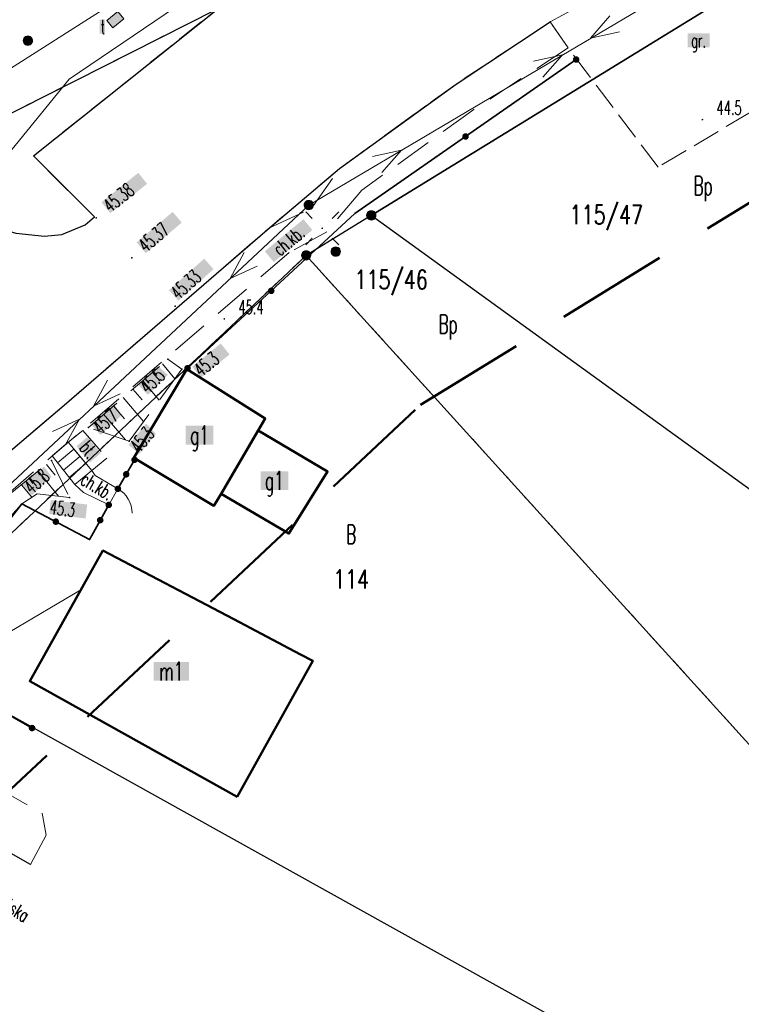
# Model space of a CAD drawing. Header units: millimetres. Extents: x 5507581 to 5508583, y 5765457 to 5766184.
# Tile 6 of 59: x 5507758 to 5507797, y 5765580 to 5765632. Entities that reach past the tile are written whole.
import ezdxf
from ezdxf.enums import TextEntityAlignment as Align

# ---------------------------------------------------------------- set-up
doc = ezdxf.new("R2010")
doc.units = ezdxf.units.MM
for name, pattern in [('PRZER1-1', [2, 1, -1]), ('PRZER2-1', [3, 2, -1]), ('PRZER3-1', [2, 1.5, -0.5]), ('Przerywana 42 __ __ __ __ __ __ __ __ __ __', [3, 2, -1])]:
    doc.linetypes.add(name, pattern=pattern)
doc.layers.get('0').update_dxf_attribs({"lineweight": 18})
for name, color, linetype, lineweight in [('EGDE', 122, 'Continuous', 18), ('EGDE_O', 7, 'Continuous', 18), ('EGPG', 7, 'Continuous', 18), ('OTBU', 7, 'Continuous', 50), ('OTBU_O', 7, 'Continuous', 50), ('OTKC', 7, 'Continuous', 30), ('OTKC_O', 7, 'Continuous', 18), ('OTKJ', 7, 'Continuous', 30), ('OTKK', 7, 'Continuous', 30), ('OTKS', 7, 'Continuous', 18), ('OTKU', 7, 'Continuous', 18), ('OTKU_O', 7, 'Continuous', 18), ('OTOF', 7, 'Continuous', 18), ('OTOO', 7, 'Continuous', 35), ('OTRK', 7, 'Continuous', 18), ('OTRN', 7, 'Continuous', 13), ('OTRN_O', 7, 'Continuous', 13), ('OTRS', 7, 'Continuous', 13), ('OTRS_O', 7, 'Continuous', 13), ('SUEO', 7, 'Continuous', 18), ('SUPP', 7, 'Continuous', 18), ('SUPW', 7, 'Continuous', 18), ('SUPW_O', 7, 'Continuous', 18), ('ZAKRES', 24, 'Przerywana 42 __ __ __ __ __ __ __ __ __ __', 50)]:
    doc.layers.add(name, color=color, linetype=linetype, lineweight=lineweight)
for name, color, linetype, lineweight, true_color in [('EGUG', 7, 'Continuous', 18, 0x008000), ('EGUG_O', 7, 'Continuous', 18, 0x008000), ('SUEP', 1, 'Continuous', 18, 0xff0000), ('SUGP', 7, 'Continuous', 18, 0xbfbf00), ('SUTP', 7, 'Continuous', 18, 0xff9100)]:
    doc.layers.add(name, color=color, linetype=linetype, lineweight=lineweight, true_color=true_color)
doc.styles.add('opisy', font='romans.shx', dxfattribs={"width": 0.6})

# ---------------------------------------------------------------- blocks, each defined once
blk = doc.blocks.new('D_GSPWPS1')
blk.add_hatch(color=0).paths.add_polyline_path([(-0.045, 0), (-0.043467, -0.011647), (-0.038971, -0.0225), (-0.03182, -0.03182), (-0.0225, -0.038971), (-0.011647, -0.043467), (0, -0.045), (0.011647, -0.043467), (0.0225, -0.038971), (0.03182, -0.03182), (0.038971, -0.0225), (0.043467, -0.011647), (0.045, 0), (0.043467, 0.011647), (0.038971, 0.0225), (0.03182, 0.03182), (0.0225, 0.038971), (0.011647, 0.043467), (0, 0.045), (-0.011647, 0.043467), (-0.0225, 0.038971), (-0.03182, 0.03182), (-0.038971, 0.0225), (-0.043467, 0.011647)])
blk = doc.blocks.new('D_GSPWPN1')
blk.add_hatch(color=0).paths.add_polyline_path([(-0.045, 0), (-0.043467, -0.011647), (-0.038971, -0.0225), (-0.03182, -0.03182), (-0.0225, -0.038971), (-0.011647, -0.043467), (0, -0.045), (0.011647, -0.043467), (0.0225, -0.038971), (0.03182, -0.03182), (0.038971, -0.0225), (0.043467, -0.011647), (0.045, 0), (0.043467, 0.011647), (0.038971, 0.0225), (0.03182, 0.03182), (0.0225, 0.038971), (0.011647, 0.043467), (0, 0.045), (-0.011647, 0.043467), (-0.0225, 0.038971), (-0.03182, 0.03182), (-0.038971, 0.0225), (-0.043467, 0.011647)])
blk = doc.blocks.new('D_SUEP1')
at = {"color": 0}
blk.add_lwpolyline([(-0.75, -0.5), (0.75, 0), (-0.75, 0.5)], dxfattribs=at)
blk = doc.blocks.new('D_GUPELA2')
blk.add_hatch(color=0).paths.add_polyline_path([(-0.001087, 0.044987), (0.011881, 0.043403), (0.021281, 0.03965), (0.030065, 0.033482), (0.038133, 0.023893), (0.043117, 0.012881), (0.044986, 0.001113), (0.044323, -0.007777), (0.040557, -0.019497), (0.033417, -0.030138), (0.024849, -0.037517), (0.013788, -0.042836), (0.002013, -0.044955), (-0.00982, -0.043916), (-0.020466, -0.040077), (-0.029541, -0.033946), (-0.036867, -0.025804), (-0.04187, -0.01649), (-0.04461, -0.005909), (-0.044532, 0.006476), (-0.041285, 0.017903), (-0.034764, 0.028574), (-0.024479, 0.03776), (-0.013449, 0.042943)])
at = {"color": 0}
for points in [[(-0.883883, 0.883883), (-0.53033, 0.53033)], [(0.883883, 0.883883), (0.53033, 0.53033)], [(-0.883883, -0.883883), (-0.53033, -0.53033)], [(0.883883, -0.883883), (0.53033, -0.53033)]]:
    blk.add_lwpolyline(points, dxfattribs=at)
blk = doc.blocks.new('D_GUPELA1')
at = {"true_color": 0xffffff}
blk.add_hatch(color=7, dxfattribs=at).paths.add_polyline_path([(-0.25, 0), (-0.241481, -0.064705), (-0.216506, -0.125), (-0.176777, -0.176777), (-0.125, -0.216506), (-0.064705, -0.241481), (0, -0.25), (0.064705, -0.241481), (0.125, -0.216506), (0.176777, -0.176777), (0.216506, -0.125), (0.241481, -0.064705), (0.25, 0), (0.241481, 0.064705), (0.216506, 0.125), (0.176777, 0.176777), (0.125, 0.216506), (0.064705, 0.241481), (0, 0.25), (-0.064705, 0.241481), (-0.125, 0.216506), (-0.176777, 0.176777), (-0.216506, 0.125), (-0.241481, 0.064705)])
at = {"color": 0}
blk.add_lwpolyline([(0, 0.25), (0.064705, 0.241481), (0.125, 0.216506), (0.176777, 0.176777), (0.216506, 0.125), (0.241481, 0.064705), (0.25, 0), (0.241481, -0.064705), (0.216506, -0.125), (0.176777, -0.176777), (0.125, -0.216506), (0.064705, -0.241481), (0, -0.25), (-0.064705, -0.241481), (-0.125, -0.216506), (-0.176777, -0.176777), (-0.216506, -0.125), (-0.241481, -0.064705), (-0.25, 0), (-0.241481, 0.064705), (-0.216506, 0.125), (-0.176777, 0.176777), (-0.125, 0.216506), (-0.064705, 0.241481)], close=True, dxfattribs=at)
blk = doc.blocks.new('D_GUPISN1')
at = {"true_color": 0xffffff}
blk.add_hatch(color=7, dxfattribs=at).paths.add_polyline_path([(-0.25, 0), (-0.241481, -0.064705), (-0.216506, -0.125), (-0.176777, -0.176777), (-0.125, -0.216506), (-0.064705, -0.241481), (0, -0.25), (0.064705, -0.241481), (0.125, -0.216506), (0.176777, -0.176777), (0.216506, -0.125), (0.241481, -0.064705), (0.25, 0), (0.241481, 0.064705), (0.216506, 0.125), (0.176777, 0.176777), (0.125, 0.216506), (0.064705, 0.241481), (0, 0.25), (-0.064705, 0.241481), (-0.125, 0.216506), (-0.176777, 0.176777), (-0.216506, 0.125), (-0.241481, 0.064705)])
at = {"color": 0}
blk.add_lwpolyline([(0, 0.25), (0.064705, 0.241481), (0.125, 0.216506), (0.176777, 0.176777), (0.216506, 0.125), (0.241481, 0.064705), (0.25, 0), (0.241481, -0.064705), (0.216506, -0.125), (0.176777, -0.176777), (0.125, -0.216506), (0.064705, -0.241481), (0, -0.25), (-0.064705, -0.241481), (-0.125, -0.216506), (-0.176777, -0.176777), (-0.216506, -0.125), (-0.241481, -0.064705), (-0.25, 0), (-0.241481, 0.064705), (-0.216506, 0.125), (-0.176777, 0.176777), (-0.125, 0.216506), (-0.064705, 0.241481)], close=True, dxfattribs=at)
blk = doc.blocks.new('D_GUPIWZ1_3')
at = {"true_color": 0xffffff}
blk.add_hatch(color=7, dxfattribs=at).paths.add_polyline_path([(0.375, 0.25), (-0.375, 0.25), (-0.375, -0.25), (0.375, -0.25)])
at = {"color": 0}
blk.add_lwpolyline([(0.375, -0.25), (-0.375, -0.25), (-0.375, 0.25), (0.375, 0.25)], close=True, dxfattribs=at)
blk = doc.blocks.new('D_GSLKFU1')
at = {"color": 0}
blk.add_lwpolyline([(0, 0), (-0.012833, -0.195789), (-0.051111, -0.388229), (-0.114181, -0.574025), (-0.200962, -0.75), (-0.30997, -0.913142), (-0.43934, -1.06066), (-0.586858, -1.19003), (-0.75, -1.299038)], dxfattribs=at)
blk = doc.blocks.new('D_KOLO')
blk.add_hatch(color=0).paths.add_polyline_path([(-0.175, 0), (-0.169037, -0.045293), (-0.151554, -0.0875), (-0.123744, -0.123744), (-0.0875, -0.151554), (-0.045293, -0.169037), (0, -0.175), (0.045293, -0.169037), (0.0875, -0.151554), (0.123744, -0.123744), (0.151554, -0.0875), (0.169037, -0.045293), (0.175, 0), (0.169037, 0.045293), (0.151554, 0.0875), (0.123744, 0.123744), (0.0875, 0.151554), (0.045293, 0.169037), (0, 0.175), (-0.045293, 0.169037), (-0.0875, 0.151554), (-0.123744, 0.123744), (-0.151554, 0.0875), (-0.169037, 0.045293)])
blk = doc.blocks.new('D_GSLKOG1')
blk.add_hatch(color=0).paths.add_polyline_path([(-0.175, 0), (-0.169037, -0.045293), (-0.151554, -0.0875), (-0.123744, -0.123744), (-0.0875, -0.151554), (-0.045293, -0.169037), (0, -0.175), (0.045293, -0.169037), (0.0875, -0.151554), (0.123744, -0.123744), (0.151554, -0.0875), (0.169037, -0.045293), (0.175, 0), (0.169037, 0.045293), (0.151554, 0.0875), (0.123744, 0.123744), (0.0875, 0.151554), (0.045293, 0.169037), (0, 0.175), (-0.045293, 0.169037), (-0.0875, 0.151554), (-0.123744, 0.123744), (-0.151554, 0.0875), (-0.169037, 0.045293)])
blk = doc.blocks.new('D_GEPPGD1_1')
at = {"true_color": 0xffffff}
blk.add_hatch(color=7, dxfattribs=at).paths.add_polyline_path([(0, -0.25), (0.077254, -0.237764), (0.146946, -0.202254), (0.202254, -0.146946), (0.237764, -0.077254), (0.25, 0), (0.237764, 0.077254), (0.202254, 0.146946), (0.146946, 0.202254), (0.077254, 0.237764), (0, 0.25), (-0.077254, 0.237764), (-0.146946, 0.202254), (-0.202254, 0.146946), (-0.237764, 0.077254), (-0.25, 0), (-0.237764, -0.077254), (-0.202254, -0.146946), (-0.146946, -0.202254), (-0.077254, -0.237764)])
at = {"color": 0}
blk.add_lwpolyline([(0, 0.25), (0.077254, 0.237764), (0.146946, 0.202254), (0.202254, 0.146946), (0.237764, 0.077254), (0.25, 0), (0.237764, -0.077254), (0.202254, -0.146946), (0.146946, -0.202254), (0.077254, -0.237764), (0, -0.25), (-0.077254, -0.237764), (-0.146946, -0.202254), (-0.202254, -0.146946), (-0.237764, -0.077254), (-0.25, 0), (-0.237764, 0.077254), (-0.202254, 0.146946), (-0.146946, 0.202254), (-0.077254, 0.237764)], close=True, dxfattribs=at)

msp = doc.modelspace()

# ---------------------------------------------------------------- hatches: boundary and pattern name
at = {"layer": 'OTBU_O', "true_color": 0xffffff}
for points in [[(5507766.901, 5765609.485), (5507766.901, 5765610.485), (5507768.381, 5765610.485), (5507768.381, 5765609.485)], [(5507770.902, 5765607.061), (5507770.902, 5765608.061), (5507772.382, 5765608.061), (5507772.382, 5765607.061)], [(5507765.197, 5765596.872), (5507765.197, 5765597.872), (5507767.077, 5765597.872), (5507767.077, 5765596.872)]]:
    msp.add_hatch(color=7, dxfattribs=at).paths.add_polyline_path(points, flags=0)
at = {"layer": 'OTKC_O', "true_color": 0xffffff}
msp.add_hatch(color=7, dxfattribs=at).paths.add_polyline_path([(5507771.133, 5765619.809), (5507773.194, 5765621.523), (5507773.673, 5765620.946), (5507771.612, 5765619.233)], flags=0)
at = {"layer": 'OTKU_O', "true_color": 0xffffff}
for points in [[(5507793.723, 5765630.695), (5507793.723, 5765631.445), (5507794.903, 5765631.445), (5507794.903, 5765630.695)], [(5507761.067, 5765609.397), (5507761.641, 5765609.879), (5507762.361, 5765609.022), (5507761.787, 5765608.539)]]:
    msp.add_hatch(color=7, dxfattribs=at).paths.add_polyline_path(points, flags=0)
at = {"layer": 'OTRN_O', "true_color": 0xffffff}
for points in [[(5507767.252, 5765613.646), (5507768.774, 5765614.88), (5507769.246, 5765614.298), (5507767.724, 5765613.063)], [(5507759.603, 5765605.773), (5507759.694, 5765606.518), (5507761.64, 5765606.28), (5507761.549, 5765605.535)]]:
    msp.add_hatch(color=7, dxfattribs=at).paths.add_polyline_path(points, flags=0)
for points in [[(5507764.367, 5765612.677), (5507765.389, 5765613.694), (5507765.954, 5765613.207), (5507764.891, 5765612.139)], [(5507761.853, 5765610.55), (5507763.052, 5765611.69), (5507763.474, 5765611.041), (5507762.361, 5765609.997)], [(5507763.845, 5765609.465), (5507764.786, 5765610.601), (5507765.316, 5765610.058), (5507764.422, 5765608.986)], [(5507758.183, 5765607.341), (5507759.331, 5765608.316), (5507759.735, 5765607.762), (5507758.685, 5765606.784)]]:
    msp.add_hatch(color=7, dxfattribs=at).paths.add_polyline_path(points)
at = {"layer": 'OTRS_O', "true_color": 0xffffff}
for points in [[(5507762.402, 5765622.426), (5507764.371, 5765623.998), (5507764.839, 5765623.412), (5507762.87, 5765621.84)], [(5507764.284, 5765620.282), (5507766.205, 5765621.913), (5507766.69, 5765621.342), (5507764.77, 5765619.71)], [(5507766.012, 5765617.734), (5507767.89, 5765619.413), (5507768.39, 5765618.854), (5507766.512, 5765617.174)]]:
    msp.add_hatch(color=7, dxfattribs=at).paths.add_polyline_path(points, flags=0)
at = {"layer": 'SUPW_O', "true_color": 0xffffff}
msp.add_hatch(color=7, dxfattribs=at).paths.add_polyline_path([(5507762.31, 5765631.43), (5507762.31, 5765632.18), (5507762.59, 5765632.18), (5507762.59, 5765631.43)], flags=0)

# ---------------------------------------------------------------- linework, layer by layer
at = {"layer": 'EGDE', "linetype": 'Continuous', "lineweight": 30}
for points in [[(5507802.937, 5765650.145), (5507780.209, 5765704.209), (5507789.364, 5765708), (5507762.401, 5765765.267), (5507756.291, 5765778.261), (5507739.861, 5765812.883), (5507633.952, 5765789.623), (5507642.345, 5765756.937), (5507642.719, 5765755.475), (5507647.73, 5765734.604), (5507646.916, 5765734.326), (5507655.569, 5765698.155), (5507641.153, 5765659.463), (5507721.233, 5765616.121), (5507728.287, 5765629.127), (5507744.295, 5765636.806), (5507748.899, 5765627.119), (5507750.549, 5765623.636)], [(5507776.821, 5765621.728), (5507773.339, 5765619.588), (5507805.729, 5765583.849), (5507813.054, 5765595.501)], [(5507773.339, 5765619.588), (5507751.074, 5765598.621), (5507799.517, 5765571.683), (5507833.802, 5765552.875), (5507827.892, 5765559.396), (5507805.729, 5765583.849)]]:
    msp.add_lwpolyline(points, close=True, dxfattribs=at)
for points in [[(5508006.216, 5765723.86), (5507950.459, 5765701.224), (5507932.308, 5765692.725), (5507926.444, 5765690.25), (5507904.381, 5765680.911), (5507857.75, 5765661.185), (5507845.802, 5765656.13), (5507831.434, 5765650.189), (5507806.147, 5765639.736), (5507776.821, 5765621.728), (5507773.339, 5765619.588), (5507751.074, 5765598.621), (5507727.712, 5765612.759), (5507750.549, 5765623.636), (5507802.937, 5765650.145), (5507875.29, 5765681.864), (5507888.776, 5765687.465), (5507896.829, 5765688.31), (5507920.29, 5765698.171), (5507953.412, 5765712.005), (5507964.696, 5765716.775), (5507980.678, 5765723.444), (5507991.241, 5765727.818), (5508001.486, 5765732.084)], [(5507581.013, 5765694.18), (5507591.06, 5765687.238), (5507601.718, 5765680.901), (5507609.498, 5765676.249), (5507631.035, 5765664.041), (5507641.153, 5765659.463), (5507721.233, 5765616.121), (5507727.712, 5765612.759), (5507751.074, 5765598.621), (5507799.517, 5765571.683), (5507833.802, 5765552.875), (5507854.091, 5765541.744), (5507885.517, 5765522.498), (5507911.13, 5765506.812), (5507923.346, 5765499.31), (5507957.235, 5765481.932), (5507972.443, 5765476.99), (5507977.604, 5765475.288), (5507980.593, 5765473.675)], [(5507813.054, 5765595.501), (5507776.821, 5765621.728), (5507806.147, 5765639.736)]]:
    msp.add_lwpolyline(points, dxfattribs=at)
at = {"layer": 'EGUG', "color": 96, "linetype": 'PRZER1-1', "lineweight": 18, "true_color": 0x008000}
for points in [[(5507721.233, 5765616.121), (5507727.712, 5765612.759), (5507750.549, 5765623.636), (5507802.937, 5765650.145), (5507875.29, 5765681.864), (5507888.776, 5765687.465), (5507839.402, 5765796.304), (5507828.78, 5765792.349), (5507811.318, 5765830.969), (5507739.861, 5765812.883), (5507633.952, 5765789.623), (5507642.345, 5765756.937), (5507642.719, 5765755.475), (5507647.73, 5765734.604), (5507646.916, 5765734.326), (5507655.569, 5765698.155), (5507641.153, 5765659.463)], [(5507773.339, 5765619.588), (5507751.074, 5765598.621), (5507799.517, 5765571.683), (5507833.802, 5765552.875), (5507827.892, 5765559.396), (5507805.729, 5765583.849)]]:
    msp.add_lwpolyline(points, close=True, dxfattribs=at)
for points in [[(5508006.216, 5765723.86), (5507950.459, 5765701.224), (5507932.308, 5765692.725), (5507926.444, 5765690.25), (5507904.381, 5765680.911), (5507857.75, 5765661.185), (5507845.802, 5765656.13), (5507831.434, 5765650.189), (5507806.147, 5765639.736), (5507776.821, 5765621.728), (5507773.339, 5765619.588), (5507751.074, 5765598.621), (5507727.712, 5765612.759), (5507750.549, 5765623.636), (5507802.937, 5765650.145), (5507875.29, 5765681.864), (5507888.776, 5765687.465), (5507896.829, 5765688.31), (5507920.29, 5765698.171), (5507953.412, 5765712.005), (5507964.696, 5765716.775), (5507980.678, 5765723.444), (5507991.241, 5765727.818), (5508001.486, 5765732.084)], [(5507581.013, 5765694.18), (5507591.06, 5765687.238), (5507601.718, 5765680.901), (5507609.498, 5765676.249), (5507631.035, 5765664.041), (5507641.153, 5765659.463), (5507721.233, 5765616.121), (5507727.712, 5765612.759), (5507751.074, 5765598.621), (5507799.517, 5765571.683), (5507833.802, 5765552.875), (5507854.091, 5765541.744), (5507885.517, 5765522.498), (5507911.13, 5765506.812), (5507923.346, 5765499.31), (5507957.235, 5765481.932), (5507972.443, 5765476.99), (5507977.604, 5765475.288), (5507980.593, 5765473.675)], [(5507805.729, 5765583.849), (5507773.339, 5765619.588), (5507776.821, 5765621.728), (5507806.147, 5765639.736)]]:
    msp.add_lwpolyline(points, dxfattribs=at)
at = {"layer": 'OTBU', "color": 7, "linetype": 'Continuous', "lineweight": 50}
for points in [[(5507766.957, 5765613.509), (5507764.124, 5765608.783), (5507768.415, 5765606.211), (5507768.8, 5765606.85), (5507770.773, 5765610.236), (5507771.158, 5765610.885)], [(5507770.773, 5765610.236), (5507768.8, 5765606.85), (5507772.42, 5765604.732), (5507774.485, 5765608.04)], [(5507769.662, 5765590.665), (5507758.567, 5765596.842), (5507762.478, 5765603.824), (5507769.474, 5765600.153), (5507773.038, 5765598.274), (5507773.706, 5765597.93)]]:
    msp.add_lwpolyline(points, close=True, dxfattribs=at)
at = {"layer": 'OTKC', "color": 7, "linetype": 'PRZER2-1', "lineweight": 18}
for points in [[(5507754.19, 5765606.31), (5507760.4, 5765611.58), (5507768.93, 5765618.94), (5507771.38, 5765621.07), (5507773.6, 5765622.07), (5507775.123, 5765624.23), (5507781.351, 5765628.744), (5507786.387, 5765632.061), (5507787.339, 5765630.672), (5507782.293, 5765627.375), (5507776.31, 5765623.067), (5507774.45, 5765620.853), (5507772.435, 5765619.737), (5507757.56, 5765606.98)], [(5507751.47, 5765594.18), (5507759.24, 5765589.79), (5507759.44, 5765588.62), (5507758.6, 5765587.05), (5507750.42, 5765591.71)]]:
    msp.add_lwpolyline(points, dxfattribs=at)
msp.add_lwpolyline([(5507761.88, 5765608.09), (5507762.06, 5765607.83), (5507763.28, 5765607.12), (5507762.79, 5765606.26), (5507761.44, 5765606.93), (5507760.98, 5765607.35)], close=True, dxfattribs=at)
at = {"layer": 'OTKJ', "color": 7, "linetype": 'PRZER3-1', "lineweight": 18}
for points in [[(5507786.387, 5765632.061), (5507799.6, 5765639.28), (5507810.48, 5765643.93), (5507817.14, 5765646.78), (5507833.63, 5765653.78), (5507837.43, 5765655.28), (5507844.14, 5765658.06)], [(5507757.82, 5765620.78), (5507759.35, 5765620.62), (5507760.29, 5765620.71), (5507761.53, 5765621.22), (5507762.02, 5765621.65), (5507758.76, 5765624.9), (5507774.83, 5765637.73)], [(5507786.387, 5765632.061), (5507781.351, 5765628.744), (5507775.123, 5765624.23), (5507771.38, 5765621.07), (5507768.93, 5765618.94), (5507760.4, 5765611.58), (5507754.19, 5765606.31), (5507750.66, 5765603.28), (5507749.016, 5765601.984), (5507748.62, 5765601.51), (5507747.69, 5765599.94), (5507747.3, 5765597.41), (5507747.93, 5765594.73), (5507749.25, 5765592.57), (5507750.42, 5765591.71)]]:
    msp.add_lwpolyline(points, dxfattribs=at)
at = {"layer": 'OTKK', "color": 7, "linetype": 'Continuous'}
for points in [[(5507752.5, 5765625.85), (5507753.8, 5765623.51), (5507755.03, 5765622.02), (5507756.33, 5765621.2), (5507757.82, 5765620.78), (5507759.35, 5765620.62), (5507760.29, 5765620.71), (5507761.53, 5765621.22), (5507762.02, 5765621.65), (5507758.76, 5765624.9), (5507774.83, 5765637.73), (5507777.06, 5765634.94), (5507778.02, 5765634.04)], [(5507758.6, 5765587.05), (5507750.42, 5765591.71), (5507749.25, 5765592.57), (5507747.93, 5765594.73), (5507747.3, 5765597.41), (5507747.69, 5765599.94), (5507748.62, 5765601.51), (5507749.016, 5765601.984), (5507750.66, 5765603.28), (5507754.19, 5765606.31), (5507760.4, 5765611.58), (5507768.93, 5765618.94), (5507771.38, 5765621.07), (5507775.123, 5765624.23), (5507781.351, 5765628.744), (5507786.387, 5765632.061)]]:
    msp.add_lwpolyline(points, dxfattribs=at)
at = {"layer": 'OTKS', "color": 7, "linetype": 'Continuous', "lineweight": 18}
msp.add_lwpolyline([(5507760.613, 5765609.61), (5507761.88, 5765608.09), (5507760.98, 5765607.35), (5507759.76, 5765608.88)], close=True, dxfattribs=at)
for points in [[(5507760.926, 5765609.234), (5507760.056, 5765608.509)], [(5507761.247, 5765608.85), (5507760.368, 5765608.118)], [(5507761.567, 5765608.466), (5507760.68, 5765607.727)]]:
    msp.add_lwpolyline(points, dxfattribs=at)
at = {"layer": 'OTKU', "color": 7, "linetype": 'PRZER3-1', "lineweight": 18}
for points in [[(5507786.387, 5765632.061), (5507799.6, 5765639.28), (5507798.99, 5765637.07), (5507800.14, 5765633.6), (5507802.24, 5765630.3), (5507792.15, 5765624.3), (5507787.339, 5765630.672)], [(5507760.613, 5765609.61), (5507761.4, 5765610.24), (5507762.69, 5765608.75), (5507761.88, 5765608.09)]]:
    msp.add_lwpolyline(points, close=True, dxfattribs=at)
at = {"layer": 'OTOF', "color": 7, "linetype": 'Continuous', "lineweight": 18}
msp.add_lwpolyline([(5507762.79, 5765606.26), (5507763.28, 5765607.12)], dxfattribs=at)
at = {"layer": 'OTOO', "color": 7, "linetype": 'Continuous', "lineweight": 35}
for points in [[(5507767, 5765613.56), (5507775.95, 5765621.83), (5507787.77, 5765630.05)], [(5507763.28, 5765607.12), (5507764.17, 5765608.67)], [(5507758.69, 5765594.34), (5507751.95, 5765598.19), (5507756.62, 5765604.36), (5507758.15, 5765606.32), (5507761.77, 5765604.41), (5507761.88, 5765604.63), (5507762.79, 5765606.26)]]:
    msp.add_lwpolyline(points, dxfattribs=at)
at = {"layer": 'OTRK', "color": 7, "linetype": 'PRZER2-1', "lineweight": 18}
for points in [[(5507761.7, 5765610.4), (5507765.95, 5765614.04), (5507766.7, 5765613.51), (5507763.88, 5765609.67)], [(5507756.88, 5765591.56), (5507754.82, 5765592.82), (5507750.83, 5765596.25), (5507749.92, 5765598.46), (5507751.92, 5765601.27), (5507755.4, 5765604.94), (5507757.61, 5765606.92), (5507759.73, 5765608.64), (5507760.7, 5765606.65), (5507758.96, 5765606.86), (5507758.15, 5765606.32), (5507752.88, 5765600.49), (5507751.44, 5765598.29), (5507752.06, 5765596.94), (5507755.79, 5765594.2)]]:
    msp.add_lwpolyline(points, close=True, dxfattribs=at)
at = {"layer": 'OTRK', "color": 7, "linetype": 'Continuous', "lineweight": 18}
for points in [[(5507765.655, 5765613.788), (5507766.328, 5765613.003)], [(5507765.132, 5765613.34), (5507765.521, 5765612.886)], [(5507764.609, 5765612.892), (5507765.491, 5765611.863)], [(5507763.564, 5765611.996), (5507764.654, 5765610.723)], [(5507764.086, 5765612.444), (5507764.579, 5765611.869)], [(5507763.041, 5765611.548), (5507763.638, 5765610.851)], [(5507762.518, 5765611.1), (5507763.687, 5765609.735)], [(5507761.995, 5765610.652), (5507762.205, 5765610.406)], [(5507759.466, 5765608.426), (5507759.927, 5765607.858)], [(5507759.019, 5765608.063), (5507760.108, 5765606.721)], [(5507758.126, 5765607.338), (5507758.671, 5765606.667)], [(5507758.573, 5765607.701), (5507758.93, 5765607.261)]]:
    msp.add_lwpolyline(points, dxfattribs=at)
at = {"layer": 'SUEP', "color": 1, "linetype": 'Continuous', "lineweight": 18, "true_color": 0xff0000}
msp.add_lwpolyline([(5507749.71, 5765600.09), (5507773.48, 5765622.28), (5507802.09, 5765639.21)], dxfattribs=at)
at = {"layer": 'SUGP', "color": 52, "linetype": 'Continuous', "lineweight": 18, "true_color": 0xbfbf00}
msp.add_lwpolyline([(5507686.315, 5765564.978), (5507713.543, 5765580.994), (5507712.792, 5765588.802), (5507740.397, 5765607.871), (5507748.253, 5765613.771), (5507760.673, 5765629.008), (5507770.383, 5765635.593), (5507780.46, 5765639.397), (5507814.99, 5765653.77), (5507817.969, 5765654.901), (5507841.704, 5765664.85), (5507865.917, 5765674.999), (5507869.221, 5765667.764), (5507870.588, 5765663.27), (5507873.204, 5765647.065), (5507874.752, 5765636.019)], dxfattribs=at)
at = {"layer": 'SUTP', "color": 30, "linetype": 'Continuous', "lineweight": 18, "true_color": 0xff9100}
for points in [[(5507728.13, 5765606.82), (5507738.65, 5765614.727), (5507746.189, 5765620.389), (5507756.934, 5765629.19), (5507762.88, 5765632.97), (5507768.976, 5765636.558), (5507774.877, 5765639.492), (5507781.256, 5765640.072), (5507816.236, 5765655.202), (5507872.527, 5765679.516), (5507875.83, 5765669.41)], [(5507749.56, 5765593.969), (5507749.898, 5765594.99), (5507761.3, 5765601.721)]]:
    msp.add_lwpolyline(points, dxfattribs=at)
at = {"layer": 'ZAKRES', "color": 7, "ltscale": 3}
msp.add_lwpolyline([(5507997.653, 5765741.318), (5507987.407, 5765737.052), (5507976.84, 5765732.676), (5507960.825, 5765725.993), (5507949.539, 5765721.222), (5507916.426, 5765707.392), (5507894.317, 5765698.099), (5507886.285, 5765697.256), (5507871.366, 5765691.059), (5507798.669, 5765659.191), (5507746.142, 5765632.61), (5507718.025, 5765619.218), (5507702.767, 5765600.941), (5507741.964, 5765576.467), (5507779.446, 5765611.606), (5507810.701, 5765630.801), (5507849.66, 5765646.907), (5507936.377, 5765683.591), (5507954.462, 5765692.059), (5508010.052, 5765714.628)], dxfattribs=at)

# ---------------------------------------------------------------- block references
at = {"layer": 'EGPG', "color": 7, "linetype": 'Continuous', "lineweight": 18}
for p in [(5507776.821, 5765621.728), (5507773.339, 5765619.588)]:
    msp.add_blockref('D_GEPPGD1_1', p, dxfattribs=at)
at = {"layer": 'OTOF', "color": 7, "linetype": 'Continuous', "lineweight": 18, "rotation": 60.32691788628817}
msp.add_blockref('D_GSLKFU1', (5507763.28, 5765607.12), dxfattribs=at)
at = {"layer": 'OTOO', "color": 7, "linetype": 'Continuous', "lineweight": 25}
for name, p, rotation in [('D_GSLKOG1', (5507787.77, 5765630.05), 34.81596680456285), ('D_KOLO', (5507781.86, 5765625.94), 34.81596680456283), ('D_KOLO', (5507781.86, 5765625.94), 34.81596680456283), ('D_KOLO', (5507771.475, 5765617.695), 42.73862385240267), ('D_KOLO', (5507771.475, 5765617.695), 42.73862385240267), ('D_GSLKOG1', (5507767, 5765613.56), 42.73862385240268), ('D_GSLKOG1', (5507764.17, 5765608.67), 60.13583551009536), ('D_KOLO', (5507763.725, 5765607.895), 60.13583551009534), ('D_KOLO', (5507763.725, 5765607.895), 60.13583551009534), ('D_GSLKOG1', (5507763.28, 5765607.12), 60.13583551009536), ('D_GSLKOG1', (5507762.79, 5765606.26), 60.82615407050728), ('D_KOLO', (5507762.335, 5765605.445), 60.82615407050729), ('D_KOLO', (5507762.335, 5765605.445), 60.82615407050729), ('D_KOLO', (5507759.96, 5765605.365), 332.1827814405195), ('D_KOLO', (5507759.96, 5765605.365), 332.1827814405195), ('D_GSLKOG1', (5507758.69, 5765594.34), 150.2642743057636)]:
    msp.add_blockref(name, p, dxfattribs=dict(at, rotation=rotation))
at = {"layer": 'OTRN', "color": 7, "linetype": 'Continuous', "lineweight": 13}
for p in [(5507794.52, 5765626.84), (5507768.966, 5765616.196), (5507765.95, 5765614.04), (5507766.7, 5765613.51), (5507761.7, 5765610.4), (5507763.88, 5765609.67), (5507759.73, 5765608.64), (5507760.7, 5765606.65)]:
    msp.add_blockref('D_GSPWPN1', p, dxfattribs=at)
at = {"layer": 'OTRS', "color": 7, "linetype": 'Continuous', "lineweight": 13}
for p in [(5507786.387, 5765632.061), (5507762.12, 5765621.59), (5507764.02, 5765619.46), (5507766.34, 5765616.88)]:
    msp.add_blockref('D_GSPWPS1', p, dxfattribs=at)
at = {"layer": 'SUEO', "color": 7, "linetype": 'Continuous', "lineweight": 18}
for name, p in [('D_GUPELA1', (5507773.48, 5765622.28)), ('D_GUPELA2', (5507774.2, 5765621.035)), ('D_GUPELA1', (5507774.92, 5765619.79))]:
    msp.add_blockref(name, p, dxfattribs=at)
at = {"layer": 'SUEP', "color": 1, "linetype": 'Continuous', "lineweight": 18, "true_color": 0xff0000}
for p, rotation in [((5507789.181, 5765631.571), 210.6149730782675), ((5507786.389, 5765629.919), 30.61497307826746), ((5507777.783, 5765624.826), 30.61497307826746), ((5507769.825, 5765618.868), 223.0310771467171), ((5507762.515, 5765612.044), 223.0310771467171), ((5507760.675, 5765610.326), 43.03107714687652)]:
    msp.add_blockref('D_SUEP1', p, dxfattribs=dict(at, rotation=rotation))
at = {"layer": 'SUPP', "color": 7, "linetype": 'Continuous', "lineweight": 18}
msp.add_blockref('D_GUPISN1', (5507758.47, 5765631.06), dxfattribs=at)
at = {"layer": 'SUPW', "color": 7, "linetype": 'Continuous', "lineweight": 18, "rotation": 38.60323562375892}
msp.add_blockref('D_GUPIWZ1_3', (5507763.14, 5765632.18), dxfattribs=at)

# ---------------------------------------------------------------- texts
at = {"layer": 'EGDE_O', "color": 122, "linetype": 'Continuous', "lineweight": 20, "ltscale": 0.2, "style": 'opisy', "width": 0.75}
for s, p in [('115/47', (5507789.378, 5765621.266)), ('115/46', (5507777.879, 5765617.797)), ('114', (5507775.744, 5765601.79))]:
    msp.add_text(s, height=1, dxfattribs=at).set_placement(p, align=Align.CENTER)
at = {"layer": 'EGUG_O', "color": 96, "linetype": 'Continuous', "lineweight": 20, "ltscale": 0.2, "true_color": 0x008000, "style": 'opisy', "width": 0.6}
for s, p in [('Bp', (5507794.556, 5765622.814)), ('Bp', (5507780.929, 5765615.421)), ('B', (5507775.744, 5765604.188))]:
    msp.add_text(s, height=1, dxfattribs=at).set_placement(p, align=Align.CENTER)
at = {"layer": 'OTBU_O', "color": 7, "linetype": 'Continuous', "lineweight": 20, "ltscale": 0.2, "style": 'opisy', "width": 0.6}
for s, p in [('g1', (5507767.641, 5765609.485)), ('g1', (5507771.642, 5765607.061)), ('m1', (5507766.137, 5765596.872))]:
    msp.add_text(s, height=1, dxfattribs=at).set_placement(p, align=Align.CENTER)
at = {"layer": 'OTKC_O', "color": 7, "linetype": 'Continuous', "lineweight": 15, "ltscale": 0.15, "style": 'opisy', "width": 0.6}
for s, rotation, p in [('ch.kb.', 39.739, (5507772.643, 5765620.089)), ('ch.kb.', 328.7884, (5507761.978, 5765606.937)), ('ul. Krośnieńska', 328.2978, (5507756.274, 5765585.155))]:
    msp.add_text(s, height=0.75, rotation=rotation, dxfattribs=at).set_placement(p, align=Align.CENTER)
at = {"layer": 'OTKU_O', "color": 7, "linetype": 'Continuous', "lineweight": 15, "ltscale": 0.15, "style": 'opisy', "width": 0.6}
msp.add_text('gr.', height=0.75, dxfattribs=at).set_placement((5507794.313, 5765630.695), align=Align.CENTER)
msp.add_text('bt.', height=0.75, rotation=310.0445, dxfattribs=at).set_placement((5507761.427, 5765608.968), align=Align.CENTER)
at = {"layer": 'OTRN_O', "color": 7, "linetype": 'Continuous', "lineweight": 15, "ltscale": 0.15, "style": 'opisy', "width": 0.6}
for s, p in [('44.5', (5507795.27, 5765627.09, 10.8)), ('45.4', (5507769.716, 5765616.446, 10.8))]:
    msp.add_text(s, height=0.75, dxfattribs=at).set_placement(p)
for s, rotation, p in [('45.3', 39.0373, (5507767.724, 5765613.063, 10.8)), ('45.5', 44.2536, (5507764.891, 5765612.139, 10.8)), ('45.7', 42.5868, (5507762.361, 5765609.997, 10.8)), ('45.3', 50.2764, (5507764.422, 5765608.986, 10.8)), ('45.8', 42.0527, (5507758.685, 5765606.784, 10.8)), ('45.3', 353.0366, (5507759.603, 5765605.773, 10.8))]:
    msp.add_text(s, height=0.75, rotation=rotation, dxfattribs=at).set_placement(p)
at = {"layer": 'OTRS_O', "color": 7, "linetype": 'Continuous', "lineweight": 15, "ltscale": 0.15, "style": 'opisy', "width": 0.6}
for s, rotation, p in [('45.38', 38.6032, (5507762.87, 5765621.84, 10.8)), ('45.37', 40.359, (5507764.77, 5765619.71, 10.8)), ('45.33', 41.8039, (5507766.512, 5765617.174, 10.8))]:
    msp.add_text(s, height=0.75, rotation=rotation, dxfattribs=at).set_placement(p)
at = {"layer": 'SUPW_O', "color": 7, "linetype": 'Continuous', "lineweight": 15, "ltscale": 0.15, "style": 'opisy', "width": 0.6}
msp.add_text('t', height=0.75, dxfattribs=at).set_placement((5507762.59, 5765631.43), align=Align.RIGHT)

doc.saveas('drawing.dxf')
